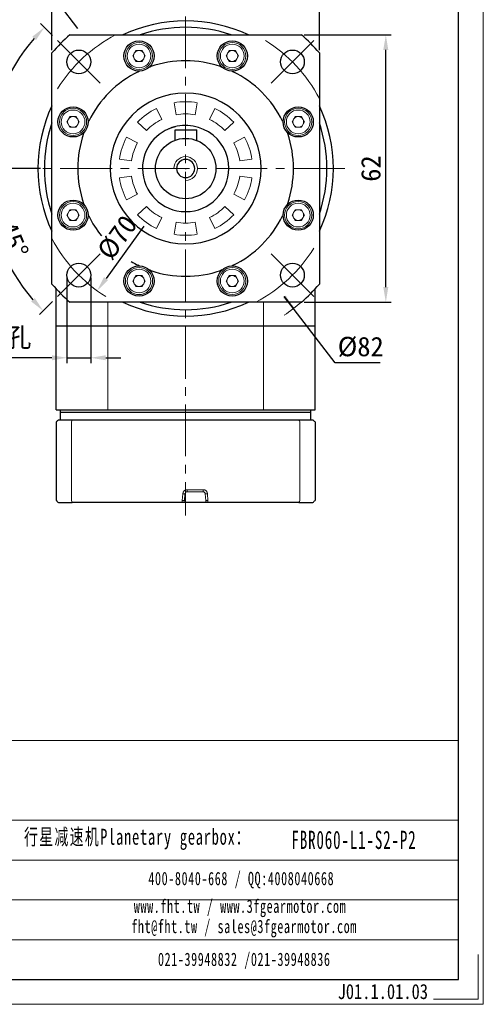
# Model space of a CAD drawing. Header units: millimetres. Extents: x 827 to 1312, y 1024 to 1367.
# Tile 7 of 8: x 1204 to 1312, y 1024 to 1252. Entities that reach past the tile are written whole.
import ezdxf

# ---------------------------------------------------------------- set-up
doc = ezdxf.new("R2010")
doc.units = ezdxf.units.MM
doc.header["$PDSIZE"] = -5
doc.linetypes.add('ACAD_ISO10W100', pattern=[18, 12, -3, 0, -3])
doc.linetypes.add('点画线', pattern=[18, 12, -2, 2, -2])
doc.layers.get('0').update_dxf_attribs({"lineweight": 18})
doc.layers.get('Defpoints').update_dxf_attribs({"lineweight": 18})
doc.layers.add('6文字层', color=3, linetype='Continuous')
for name, color, linetype, lineweight in [('7中心线层', 7, '点画线', 18), ('SLD-0', 7, 'Continuous', 18), ('中心线层', 7, 'ACAD_ISO10W100', 20), ('图框_外框线', 7, 'Continuous', 18), ('尺寸线', 7, 'Continuous', 18), ('尺寸线层', 3, 'Continuous', 18), ('标注线', 7, 'Continuous', 20), ('粗实线', 7, 'Continuous', 50)]:
    doc.layers.add(name, color=color, linetype=linetype, lineweight=lineweight)
doc.styles.add('工程字', font='txt')
doc.styles.add('标准', font='txt', dxfattribs={"width": 0.667})
doc.styles.add('样式 1', font='txt', dxfattribs={"width": 0.8})
doc.dimstyles.new('DIMSTYLE_17', dxfattribs={"dimtxt": 8, "dimasz": 12, "dimexe": 0.18, "dimexo": 0.0625, "dimgap": 0.09, "dimtad": 1, "dimtih": 1, "dimtoh": 1, "dimdec": 3, "dimdsep": 46, "dimtxsty": 'Standard', "dimblk": '_CAXARROW', "dimcen": 0.09, "dimdle": 24, "dimadec": 0, "dimazin": 0, "dimtfac": 0.7, "dimtdec": 3, "dimtofl": 0, "dimtmove": 0, "dimatfit": 3, "dimfxl": 1, "dimtolj": 1, "dimarcsym": 0})
doc.dimstyles.new('ISO-25', dxfattribs={"dimtxt": 4.5, "dimasz": 1, "dimexe": 1.25, "dimexo": 0.625, "dimtad": 1, "dimtxsty": '工程字', "dimcen": 2.5, "dimdle": 2, "dimadec": 0, "dimazin": 0, "dimtfac": 1, "dimtmove": 0, "dimatfit": 3, "dimfxl": 1, "dimarcsym": 0})

# ---------------------------------------------------------------- blocks, each defined once
blk = doc.blocks.new('*X21')
at = {"layer": 'Defpoints', "color": 0}
for p in [(1269.72, 1248.83), (1289.29, 1248.83), (1269.72, 1186.83)]:
    blk.add_point(p, dxfattribs=at)
at = {"layer": '尺寸线层', "color": 0, "linetype": 'ByBlock', "lineweight": -2}
for p, q in [((1270.34, 1248.83), (1290.54, 1248.83)), ((1289.29, 1190.33), (1289.29, 1245.33)), ((1270.34, 1186.83), (1290.54, 1186.83))]:
    blk.add_line(p, q, dxfattribs=at)
at = {"layer": '尺寸线层', "color": 0}
for points in [[(1289.87, 1245.33), (1288.7, 1245.33), (1289.29, 1248.83)], [(1288.7, 1190.33), (1289.87, 1190.33), (1289.29, 1186.83)]]:
    blk.add_solid(points, dxfattribs=at)
at = {"layer": '尺寸线层', "color": 0, "insert": (1285.84, 1217.83), "char_height": 4.5, "attachment_point": 5, "rotation": 90, "style": '工程字'}
blk.add_mtext('\\A1;62', dxfattribs=at)
blk = doc.blocks.new('*X22')
at = {"layer": 'Defpoints', "color": 0}
for p in [(1211.88, 1255.47), (1211.88, 1244.67), (1273.88, 1244.67)]:
    blk.add_point(p, dxfattribs=at)
at = {"layer": '尺寸线层', "color": 0, "linetype": 'ByBlock', "lineweight": -2}
for p, q in [((1211.88, 1245.29), (1211.88, 1256.72)), ((1273.88, 1245.29), (1273.88, 1256.72)), ((1270.38, 1255.47), (1215.38, 1255.47))]:
    blk.add_line(p, q, dxfattribs=at)
at = {"layer": '尺寸线层', "color": 0}
for points in [[(1215.38, 1256.05), (1215.38, 1254.88), (1211.88, 1255.47)], [(1270.38, 1254.88), (1270.38, 1256.05), (1273.88, 1255.47)]]:
    blk.add_solid(points, dxfattribs=at)
at = {"layer": '尺寸线层', "color": 0, "insert": (1242.88, 1258.92), "char_height": 4.5, "attachment_point": 5, "style": '工程字'}
blk.add_mtext('\\A1;62', dxfattribs=at)
blk = doc.blocks.new('*X23')
at = {"layer": 'Defpoints', "color": 0}
for p in [(1263.39, 1246.2), (1222.38, 1189.47)]:
    blk.add_point(p, dxfattribs=at)
at = {"layer": '尺寸线层', "color": 0, "linetype": 'ByBlock', "lineweight": -2}
blk.add_line((1233.23, 1204.48), (1224.43, 1192.3), dxfattribs=at)
at = {"layer": '尺寸线层', "color": 0}
blk.add_solid([(1223.96, 1192.65), (1224.9, 1191.96), (1222.38, 1189.47)], dxfattribs=at)
at = {"layer": '尺寸线层', "color": 0, "insert": (1227.06, 1201.83), "char_height": 4.5, "attachment_point": 5, "rotation": 54.14, "style": '工程字'}
blk.add_mtext('\\A1;%%C70', dxfattribs=at)
blk = doc.blocks.new('*X24')
at = {"layer": 'Defpoints', "color": 0}
for p in [(1209.88, 1217.83), (1275.88, 1217.83), (1199.75, 1199.97), (1223.79, 1198.74), (1212.48, 1187.43)]:
    blk.add_point(p, dxfattribs=at)
at = {"layer": '尺寸线层', "color": 0, "linetype": 'ByBlock', "lineweight": -2}
for p, q in [((1209.26, 1217.83), (1194.95, 1217.83)), ((1212.04, 1186.99), (1208.99, 1183.94))]:
    blk.add_line(p, q, dxfattribs=at)
blk.add_arc((1242.88, 1217.83), 46.68, 184.2966, 220.7034, dxfattribs=at)
at = {"layer": '尺寸线层', "color": 0}
for points in [[(1196.91, 1214.36), (1195.75, 1214.31), (1196.2, 1217.83)], [(1207.07, 1186.99), (1207.92, 1187.79), (1209.87, 1184.82)]]:
    blk.add_solid(points, dxfattribs=at)
at = {"layer": '尺寸线层', "color": 0, "insert": (1202.94, 1201.29), "char_height": 4.5, "attachment_point": 5, "rotation": 292.5, "style": '工程字'}
blk.add_mtext('\\A1;45%%d', dxfattribs=at)
blk = doc.blocks.new('*X25')
at = {"layer": 'Defpoints', "color": 0}
for p in [(1212.48, 1248.24), (1223.79, 1236.93), (1200.1, 1235.55), (1209.88, 1217.83), (1275.88, 1217.83)]:
    blk.add_point(p, dxfattribs=at)
at = {"layer": '尺寸线层', "color": 0, "linetype": 'ByBlock', "lineweight": -2}
for p, q in [((1212.04, 1248.68), (1209.26, 1251.46)), ((1209.26, 1217.83), (1195.33, 1217.83))]:
    blk.add_line(p, q, dxfattribs=at)
blk.add_arc((1242.88, 1217.83), 46.31, 139.3317, 175.6683, dxfattribs=at)
at = {"layer": '尺寸线层', "color": 0}
for points in [[(1208.19, 1247.61), (1207.33, 1248.41), (1210.14, 1250.58)], [(1196.13, 1221.35), (1197.29, 1221.31), (1196.58, 1217.83)]]:
    blk.add_solid(points, dxfattribs=at)
at = {"layer": '尺寸线层', "color": 0, "insert": (1196.91, 1236.87), "char_height": 4.5, "attachment_point": 5, "rotation": 67.5, "style": '工程字'}
blk.add_mtext('\\A1;45%%d', dxfattribs=at)
blk = doc.blocks.new('_CAXARROW')
blk.add_hatch(color=0).paths.add_polyline_path([(0, 0), (-1, 0.125), (-1, -0.125)], flags=0)
blk = doc.blocks.new('*X26')
at = {"layer": 'Defpoints', "color": 0}
for p in [(1217.88, 1250.33), (1267.89, 1185.34)]:
    blk.add_point(p, dxfattribs=at)
at = {"layer": '尺寸线层', "color": 0, "linetype": 'ByBlock', "lineweight": -2}
for p, q in [((1217.88, 1250.33), (1213.61, 1255.88)), ((1242.79, 1217.83), (1242.97, 1217.83)), ((1242.88, 1217.74), (1242.88, 1217.92)), ((1277.54, 1172.79), (1265.75, 1188.11)), ((1265.75, 1188.11), (1267.89, 1185.34)), ((1287.99, 1172.79), (1277.54, 1172.79))]:
    blk.add_line(p, q, dxfattribs=at)
at = {"layer": '尺寸线层', "color": 0, "lineweight": -2, "xscale": 3.5, "yscale": 3.5, "zscale": 3.5, "rotation": 307.5780495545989}
blk.add_blockref('_CAXARROW', (1267.89, 1185.34), dxfattribs=at)
at = {"layer": '尺寸线层', "color": 0, "insert": (1283.47, 1176.44), "char_height": 4.5, "attachment_point": 5, "style": '工程字'}
blk.add_mtext('\\A1;%%C82', dxfattribs=at)
blk = doc.blocks.new('*X28')
at = {"layer": 'Defpoints', "color": 0}
for p in [(1215.37, 1193.07), (1220.87, 1193.07), (1220.87, 1173.93)]:
    blk.add_point(p, dxfattribs=at)
at = {"layer": '尺寸线层', "color": 0, "linetype": 'ByBlock', "lineweight": -2}
for p, q in [((1215.37, 1192.44), (1215.37, 1172.68)), ((1220.87, 1192.44), (1220.87, 1172.68)), ((1211.87, 1173.93), (1174.3, 1173.93)), ((1215.37, 1173.93), (1220.87, 1173.93)), ((1224.37, 1173.93), (1227.87, 1173.93))]:
    blk.add_line(p, q, dxfattribs=at)
at = {"layer": '尺寸线层', "color": 0}
for points in [[(1211.87, 1173.34), (1211.87, 1174.51), (1215.37, 1173.93)], [(1224.37, 1174.51), (1224.37, 1173.34), (1220.87, 1173.93)]]:
    blk.add_solid(points, dxfattribs=at)
at = {"layer": '尺寸线层', "color": 0, "insert": (1191.34, 1178.09), "char_height": 4.5, "attachment_point": 5, "style": '工程字'}
blk.add_mtext('\\A1;4-%%C5,5通孔', dxfattribs=at)

msp = doc.modelspace()

# ---------------------------------------------------------------- linework, layer by layer
msp.add_line((1211.8836, 1217.8341), (1210.1336, 1217.8341))
for start, end in [(0, 180), (270, 360)]:
    msp.add_arc((1242.8836, 1217.8341), 2.75, start, end)
at = {"layer": '7中心线层'}
for p, q in [((1242.8836, 1253.0841), (1242.8836, 1137.3341)), ((1279.813, 1217.8341), (1206.3534, 1217.8341))]:
    msp.add_line(p, q, dxfattribs=at)
at = {"layer": '中心线层', "color": 0, "linetype": 'ByBlock'}
for p, q in [((1213.1978, 1247.5452), (1223.0931, 1237.6415)), ((1272.5947, 1247.52), (1262.691, 1237.6247)), ((1213.1725, 1188.1482), (1223.0762, 1198.0435)), ((1272.5695, 1188.123), (1262.6742, 1198.0267))]:
    msp.add_line(p, q, dxfattribs=at)
for start, end in [(117.66045, 148.100522), (27.66045, 58.100522), (207.66045, 238.100522), (297.66045, 328.100522)]:
    msp.add_arc((1242.8836, 1217.8341), 35, start, end, dxfattribs=at)
at = {"layer": '图框_外框线'}
for p, q in [((869.665, 1085.1653), (1306.1062, 1085.1653)), ((869.665, 1066.6662), (1306.1062, 1066.6662)), ((911.49, 1057.4167), (1306.1062, 1057.4167)), ((911.49, 1048.1672), (1306.1062, 1048.1672)), ((911.49, 1038.9176), (1306.1062, 1038.9176))]:
    msp.add_line(p, q, dxfattribs=at)
at = {"layer": '图框_外框线', "color": 3}
msp.add_lwpolyline([(826.8169, 1023.9546), (1311.8807, 1023.9546), (1311.8807, 1366.964), (826.8169, 1366.964)], close=True, dxfattribs=at)
at = {"layer": '图框_外框线', "color": 3, "lineweight": 25}
msp.add_lwpolyline([(855.6898, 1029.7292), (1306.1062, 1029.7292), (1306.1062, 1361.1895), (855.6898, 1361.1895)], close=True, dxfattribs=at)
at = {"layer": '图框_外框线', "color": 3}
msp.add_lwpolyline([(1310.7258, 1035.5038), (1310.7258, 1025.1095), (1300.3316, 1025.1095)], dxfattribs=at)
at = {"layer": '尺寸线', "color": 7}
for p, q in [((1230.6295, 1243.9337), (1231.3511, 1245.1837)), ((1231.3511, 1245.1837), (1232.7945, 1245.1837)), ((1232.7945, 1245.1837), (1233.5162, 1243.9337)), ((1252.2511, 1243.9337), (1252.9728, 1245.1837)), ((1252.9728, 1245.1837), (1254.4161, 1245.1837)), ((1254.4161, 1245.1837), (1255.1378, 1243.9337)), ((1231.3511, 1242.6837), (1230.6295, 1243.9337)), ((1232.7945, 1242.6837), (1231.3511, 1242.6837)), ((1233.5162, 1243.9337), (1232.7945, 1242.6837)), ((1252.9728, 1242.6837), (1252.2511, 1243.9337)), ((1254.4161, 1242.6837), (1252.9728, 1242.6837)), ((1255.1378, 1243.9337), (1254.4161, 1242.6837)), ((1237.3318, 1229.217), (1236.0909, 1231.7614)), ((1240.1929, 1233.0942), (1240.6845, 1230.3063)), ((1245.0828, 1230.3063), (1245.5744, 1233.0942)), ((1249.6764, 1231.7614), (1248.4354, 1229.217)), ((1215.3407, 1228.6449), (1216.0624, 1229.8949)), ((1216.0624, 1229.8949), (1217.5057, 1229.8949)), ((1217.5057, 1229.8949), (1218.2274, 1228.6449)), ((1267.5399, 1228.6449), (1268.2615, 1229.8949)), ((1268.2615, 1229.8949), (1269.7049, 1229.8949)), ((1269.7049, 1229.8949), (1270.4266, 1228.6449)), ((1216.0624, 1227.3949), (1215.3407, 1228.6449)), ((1217.5057, 1227.3949), (1216.0624, 1227.3949)), ((1218.2274, 1228.6449), (1217.5057, 1227.3949)), ((1231.7371, 1228.5982), (1233.7735, 1226.6317)), ((1251.9938, 1226.6317), (1254.0302, 1228.5982)), ((1268.2615, 1227.3949), (1267.5399, 1228.6449)), ((1269.7049, 1227.3949), (1268.2615, 1227.3949)), ((1270.4266, 1228.6449), (1269.7049, 1227.3949)), ((1231.7015, 1223.7798), (1229.2019, 1225.1088)), ((1256.5653, 1225.1088), (1254.0658, 1223.7798)), ((1227.5389, 1219.9907), (1230.3423, 1219.5967)), ((1255.425, 1219.5967), (1258.2283, 1219.9907)), ((1225.3836, 1217.8341), (1224.8836, 1217.8341)), ((1225.3836, 1217.8341), (1225.8881, 1217.8341)), ((1260.3836, 1217.8341), (1259.8791, 1217.8341)), ((1260.3836, 1217.8341), (1260.8836, 1217.8341)), ((1230.3423, 1216.0715), (1227.5389, 1215.6776)), ((1258.2283, 1215.6776), (1255.425, 1216.0715)), ((1229.2019, 1210.5594), (1231.7015, 1211.8884)), ((1254.0658, 1211.8884), (1256.5653, 1210.5594)), ((1215.3407, 1207.0233), (1216.0624, 1208.2733)), ((1216.0624, 1208.2733), (1217.5057, 1208.2733)), ((1217.5057, 1208.2733), (1218.2274, 1207.0233)), ((1233.7735, 1209.0365), (1231.7371, 1207.07)), ((1254.0302, 1207.07), (1251.9938, 1209.0365)), ((1267.5399, 1207.0233), (1268.2615, 1208.2733)), ((1268.2615, 1208.2733), (1269.7049, 1208.2733)), ((1269.7049, 1208.2733), (1270.4266, 1207.0233)), ((1216.0624, 1205.7733), (1215.3407, 1207.0233)), ((1218.2274, 1207.0233), (1217.5057, 1205.7733)), ((1236.0909, 1203.9069), (1237.3318, 1206.4512)), ((1248.4354, 1206.4512), (1249.6764, 1203.9069)), ((1268.2615, 1205.7733), (1267.5399, 1207.0233)), ((1270.4266, 1207.0233), (1269.7049, 1205.7733)), ((1217.5057, 1205.7733), (1216.0624, 1205.7733)), ((1240.6845, 1205.3619), (1240.1929, 1202.574)), ((1245.5744, 1202.574), (1245.0828, 1205.3619)), ((1269.7049, 1205.7733), (1268.2615, 1205.7733)), ((1230.6295, 1191.7345), (1231.3511, 1192.9845)), ((1231.3511, 1192.9845), (1232.7945, 1192.9845)), ((1232.7945, 1192.9845), (1233.5162, 1191.7345)), ((1252.2511, 1191.7345), (1252.9728, 1192.9845)), ((1252.9728, 1192.9845), (1254.4161, 1192.9845)), ((1254.4161, 1192.9845), (1255.1378, 1191.7345)), ((1231.3511, 1190.4845), (1230.6295, 1191.7345)), ((1232.7945, 1190.4845), (1231.3511, 1190.4845)), ((1233.5162, 1191.7345), (1232.7945, 1190.4845)), ((1252.9728, 1190.4845), (1252.2511, 1191.7345)), ((1254.4161, 1190.4845), (1252.9728, 1190.4845)), ((1255.1378, 1191.7345), (1254.4161, 1190.4845))]:
    msp.add_line(p, q, dxfattribs=at)
for centre, radius, start, end in [((1232.0728, 1243.9337), 3.15, 0, 180), ((1253.6944, 1243.9337), 3.15, 315, 135), ((1232.0728, 1243.9337), 2.75, 0, 180), ((1232.0728, 1243.9337), 1.25, 90, 150), ((1232.0728, 1243.9337), 1.25, 30, 90), ((1253.6944, 1243.9337), 3.15, 135, 315), ((1253.6944, 1243.9337), 2.75, 0, 180), ((1253.6944, 1243.9337), 1.25, 90, 150), ((1253.6944, 1243.9337), 1.25, 30, 90), ((1232.0728, 1243.9337), 3.15, 180, 0), ((1232.0728, 1243.9337), 2.75, 180, 0), ((1232.0728, 1243.9337), 1.25, 150, 180), ((1232.0728, 1243.9337), 1.25, 180, 210), ((1232.0728, 1243.9337), 1.25, 210, 270), ((1232.0728, 1243.9337), 1.25, 270, 330), ((1232.0728, 1243.9337), 1.25, 0, 30), ((1232.0728, 1243.9337), 1.25, 330, 360), ((1253.6944, 1243.9337), 2.75, 180, 0), ((1253.6944, 1243.9337), 1.25, 150, 180), ((1253.6944, 1243.9337), 1.25, 180, 210), ((1253.6944, 1243.9337), 1.25, 210, 270), ((1253.6944, 1243.9337), 1.25, 270, 330), ((1253.6944, 1243.9337), 1.25, 0, 30), ((1253.6944, 1243.9337), 1.25, 330, 360), ((1216.784, 1228.6449), 3.15, 45, 225), ((1216.784, 1228.6449), 2.75, 0, 180), ((1242.8836, 1217.8341), 15.4955, 116, 136), ((1242.8836, 1217.8341), 15.4955, 80, 100), ((1242.8836, 1217.8341), 15.4955, 44, 64), ((1268.9832, 1228.6449), 3.15, 90, 270), ((1268.9832, 1228.6449), 2.75, 0, 180), ((1268.9832, 1228.6449), 3.15, 270, 90), ((1216.784, 1228.6449), 3.15, 225, 45), ((1216.784, 1228.6449), 1.25, 150, 180), ((1216.784, 1228.6449), 1.25, 90, 150), ((1216.784, 1228.6449), 1.25, 30, 90), ((1216.784, 1228.6449), 1.25, 0, 30), ((1242.8836, 1217.8341), 12.6646, 116, 136), ((1242.8836, 1217.8341), 12.6646, 80, 100), ((1242.8836, 1217.8341), 12.6646, 44, 64), ((1268.9832, 1228.6449), 1.25, 150, 180), ((1268.9832, 1228.6449), 1.25, 90, 150), ((1268.9832, 1228.6449), 1.25, 30, 90), ((1268.9832, 1228.6449), 1.25, 0, 30), ((1216.784, 1228.6449), 2.75, 180, 0), ((1216.784, 1228.6449), 1.25, 180, 210), ((1216.784, 1228.6449), 1.25, 210, 270), ((1216.784, 1228.6449), 1.25, 270, 330), ((1216.784, 1228.6449), 1.25, 330, 0), ((1268.9832, 1228.6449), 2.75, 180, 0), ((1268.9832, 1228.6449), 1.25, 180, 210), ((1268.9832, 1228.6449), 1.25, 210, 270), ((1268.9832, 1228.6449), 1.25, 270, 330), ((1268.9832, 1228.6449), 1.25, 330, 0), ((1242.8836, 1217.8341), 15.4955, 152, 172), ((1242.8836, 1217.8341), 15.4955, 8, 28), ((1242.8836, 1217.8341), 12.6646, 152, 172), ((1242.8836, 1217.8341), 12.6646, 8, 28), ((1242.8836, 1217.8341), 15.4955, 188, 208), ((1242.8836, 1217.8341), 12.6646, 188, 208), ((1242.8836, 1217.8341), 12.6646, 332, 352), ((1242.8836, 1217.8341), 15.4955, 332, 352), ((1216.784, 1207.0233), 3.15, 90, 270), ((1216.784, 1207.0233), 2.75, 0, 180), ((1216.784, 1207.0233), 1.25, 90, 150), ((1216.784, 1207.0233), 3.15, 270, 90), ((1216.784, 1207.0233), 1.25, 30, 90), ((1242.8836, 1217.8341), 12.6646, 224, 244), ((1242.8836, 1217.8341), 12.6646, 296, 316), ((1268.9832, 1207.0233), 3.15, 45, 225), ((1268.9832, 1207.0233), 2.75, 0, 180), ((1268.9832, 1207.0233), 3.15, 225, 45), ((1268.9832, 1207.0233), 1.25, 90, 150), ((1268.9832, 1207.0233), 1.25, 30, 90), ((1216.784, 1207.0233), 2.75, 180, 0), ((1216.784, 1207.0233), 1.25, 150, 180), ((1216.784, 1207.0233), 1.25, 180, 210), ((1216.784, 1207.0233), 1.25, 210, 270), ((1216.784, 1207.0233), 1.25, 270, 330), ((1216.784, 1207.0233), 1.25, 0, 30), ((1216.784, 1207.0233), 1.25, 330, 360), ((1242.8836, 1217.8341), 15.4955, 224, 244), ((1242.8836, 1217.8341), 15.4955, 296, 316), ((1268.9832, 1207.0233), 2.75, 180, 360), ((1268.9832, 1207.0233), 1.25, 150, 180), ((1268.9832, 1207.0233), 1.25, 180, 210), ((1268.9832, 1207.0233), 1.25, 210, 270), ((1268.9832, 1207.0233), 1.25, 270, 330), ((1268.9832, 1207.0233), 1.25, 0, 30), ((1268.9832, 1207.0233), 1.25, 330, 360), ((1242.8836, 1217.8341), 12.6646, 260, 280), ((1242.8836, 1217.8341), 15.4955, 260, 280), ((1232.0728, 1191.7345), 3.15, 315, 135), ((1253.6944, 1191.7345), 3.15, 0, 180), ((1232.0728, 1191.7345), 3.15, 135, 315), ((1232.0728, 1191.7345), 2.75, 0, 180), ((1232.0728, 1191.7345), 1.25, 150, 180), ((1232.0728, 1191.7345), 1.25, 90, 150), ((1232.0728, 1191.7345), 1.25, 30, 90), ((1232.0728, 1191.7345), 1.25, 0, 30), ((1253.6944, 1191.7345), 2.75, 0, 180), ((1253.6944, 1191.7345), 1.25, 150, 180), ((1253.6944, 1191.7345), 1.25, 90, 150), ((1253.6944, 1191.7345), 1.25, 30, 90), ((1253.6944, 1191.7345), 1.25, 0, 30), ((1232.0728, 1191.7345), 2.75, 180, 0), ((1232.0728, 1191.7345), 1.25, 180, 210), ((1232.0728, 1191.7345), 1.25, 210, 270), ((1232.0728, 1191.7345), 1.25, 270, 330), ((1232.0728, 1191.7345), 1.25, 330, 0), ((1253.6944, 1191.7345), 3.15, 180, 360), ((1253.6944, 1191.7345), 2.75, 180, 360), ((1253.6944, 1191.7345), 1.25, 180, 210), ((1253.6944, 1191.7345), 1.25, 210, 270), ((1253.6944, 1191.7345), 1.25, 270, 330), ((1253.6944, 1191.7345), 1.25, 330, 360)]:
    msp.add_arc(centre, radius, start, end, dxfattribs=at)
at = {"layer": '尺寸线', "color": 0, "linetype": 'ByBlock'}
msp.add_arc((1242.8836, 1217.8341), 41, 303.844321, 310.878635, dxfattribs=at)
at = {"layer": '标注线', "color": 0, "lineweight": 0}
for p, q in [((1224.8559, 1186.8341), (1224.8559, 1161.8341)), ((1260.9114, 1186.8341), (1260.9114, 1161.8341)), ((1216.4261, 1159.0341), (1216.4261, 1140.8341)), ((1269.3411, 1159.0341), (1269.3411, 1140.8341)), ((1242.1166, 1140.8341), (1242.2264, 1142.4039)), ((1242.2264, 1142.4039), (1242.7251, 1142.369)), ((1242.7251, 1142.369), (1242.6154, 1140.7992)), ((1243.2239, 1143.3341), (1243.2239, 1142.8341)), ((1243.2239, 1143.3341), (1246.9418, 1143.3341)), ((1246.9418, 1142.8341), (1243.2239, 1142.8341)), ((1246.9418, 1143.3341), (1246.9418, 1142.8341)), ((1247.9393, 1142.4039), (1247.4406, 1142.369)), ((1247.5503, 1140.7992), (1247.4406, 1142.369)), ((1247.9393, 1142.4039), (1248.0491, 1140.8341)), ((1242.1166, 1140.8341), (1242.6154, 1140.7992)), ((1242.1166, 1140.8341), (1242.1166, 1140.3341)), ((1248.0491, 1140.8341), (1247.5503, 1140.7992)), ((1248.0491, 1140.8341), (1248.0491, 1140.3341))]:
    msp.add_line(p, q, dxfattribs=at)
for centre, radius, start, end in [((1243.2239, 1142.3341), 1, 90, 176), ((1243.2239, 1142.3341), 0.5, 90, 176), ((1246.9418, 1142.3341), 1, 4, 90), ((1246.9418, 1142.3341), 0.5, 4, 90), ((1242.1166, 1140.8341), 0.5, 270, 356), ((1248.0491, 1140.8341), 0.5, 184, 270)]:
    msp.add_arc(centre, radius, start, end, dxfattribs=at)
for points in [[(1216.4261, 1159.0341), (1216.4891, 1159.2008), (1216.5524, 1159.3675), (1216.6158, 1159.5341)], [(1269.1515, 1159.5341), (1269.2149, 1159.3675), (1269.2781, 1159.2008), (1269.3411, 1159.0341)], [(1216.6158, 1140.3341), (1216.5524, 1140.5007), (1216.4891, 1140.6674), (1216.4261, 1140.8341)], [(1269.3411, 1140.8341), (1269.2781, 1140.6674), (1269.2149, 1140.5007), (1269.1515, 1140.3341)]]:
    msp.add_open_spline(points, degree=3, dxfattribs=at)
at = {"layer": '粗实线', "color": 0, "lineweight": 30}
for p, q in [((1216.0508, 1248.8341), (1269.7165, 1248.8341)), ((1211.8836, 1191.0013), (1211.8836, 1244.6669)), ((1273.8836, 1244.6669), (1273.8836, 1191.0013)), ((1240.4736, 1224.4062), (1240.4736, 1226.8341)), ((1240.4736, 1226.8341), (1245.4736, 1226.8341)), ((1245.4736, 1224.3373), (1245.4736, 1226.8341)), ((1212.8836, 1161.8341), (1212.8836, 1189.8877)), ((1272.8836, 1161.8341), (1272.8836, 1189.8877)), ((1269.7165, 1186.8341), (1216.0508, 1186.8341)), ((1212.8836, 1181.3341), (1242.8836, 1181.3341)), ((1212.8836, 1181.3341), (1242.8836, 1181.3341)), ((1212.8836, 1181.3341), (1242.8836, 1181.3341)), ((1242.8836, 1181.3341), (1272.8836, 1181.3341)), ((1242.8836, 1181.3341), (1272.8836, 1181.3341)), ((1242.8836, 1181.3341), (1272.8836, 1181.3341)), ((1212.8836, 1161.8341), (1272.8836, 1161.8341)), ((1213.8836, 1161.3341), (1271.8836, 1161.3341)), ((1212.8836, 1159.0341), (1212.8836, 1140.8341)), ((1213.3836, 1159.5341), (1216.6158, 1159.5341)), ((1216.6158, 1159.5341), (1269.1515, 1159.5341)), ((1269.1515, 1159.5341), (1272.3836, 1159.5341)), ((1272.8836, 1159.0341), (1272.8836, 1140.8341)), ((1213.3836, 1140.3341), (1216.6158, 1140.3341)), ((1242.1166, 1140.3341), (1216.6158, 1140.3341)), ((1243.5829, 1140.3341), (1242.1166, 1140.3341)), ((1246.5829, 1140.3341), (1243.5829, 1140.3341)), ((1248.0491, 1140.3341), (1246.5829, 1140.3341)), ((1269.1515, 1140.3341), (1248.0491, 1140.3341)), ((1269.1515, 1140.3341), (1272.3836, 1140.3341))]:
    msp.add_line(p, q, dxfattribs=at)
at = {"layer": '粗实线', "linetype": 'Continuous', "lineweight": 30}
for p, q in [((1213.8836, 1159.5341), (1213.8836, 1161.8341)), ((1271.8836, 1159.5341), (1271.8836, 1161.8341))]:
    msp.add_line(p, q, dxfattribs=at)
at = {"layer": '粗实线', "color": 0, "lineweight": 30}
for centre, radius in [((1232.0728, 1243.9337), 3.5), ((1253.6944, 1243.9337), 3.5), ((1216.784, 1228.6449), 3.5), ((1268.9832, 1228.6449), 3.5), ((1242.8836, 1217.8341), 7), ((1216.784, 1207.0233), 3.5), ((1268.9832, 1207.0233), 3.5), ((1232.0728, 1191.7345), 3.5), ((1253.6944, 1191.7345), 3.5)]:
    msp.add_circle(centre, radius, dxfattribs=at)
at = {"layer": '粗实线', "color": 0, "linetype": 'ByBlock', "lineweight": 30}
for centre in [(1218.1244, 1242.5723), (1267.6429, 1242.5723), (1218.1244, 1193.0959), (1267.6429, 1193.0959)]:
    msp.add_circle(centre, 2.75, dxfattribs=at)
at = {"layer": '粗实线', "color": 0, "lineweight": 30}
for radius, start, end in [(34.25, 64.838033, 115.161967), (32.75, 71.187188, 108.812814), (41, 130.878635, 139.121365), (41, 40.878635, 49.121365), (25, 71.094486, 108.905514), (25, 116.094486, 153.905514), (25, 26.094486, 63.905514), (17.5, 0, 180), (34.25, 154.838033, 205.161967), (34.25, 334.838033, 25.161967), (32.75, 161.184376, 180), (10, 103.945569, 180), (10, 0, 115.941526), (32.75, 0, 18.815624), (25, 161.094486, 180), (25, 0, 18.905514), (2.1, 0, 180), (32.75, 180, 198.815624), (25, 180, 198.905514), (17.5, 180, 0), (10, 180, 0), (2.1, 180, 0), (25, 341.094486, 360), (32.75, 341.184376, 360), (25, 206.094486, 218.618554), (25, 296.094486, 333.905514), (25, 239.727753, 243.905514), (25, 251.094486, 288.905514), (41, 220.878635, 229.121365), (41, 310.878635, 319.121365), (34.25, 244.838033, 295.161967), (32.75, 251.187188, 288.812814)]:
    msp.add_arc((1242.8836, 1217.8341), radius, start, end, dxfattribs=at)
for points in [[(1231.8873, 1240.2859), (1231.9817, 1240.3321), (1232.0832, 1240.3811), (1232.1996, 1240.4361)], [(1234.4564, 1241.3709), (1234.5776, 1241.4143), (1234.684, 1241.4514), (1234.7834, 1241.4855)], [(1250.9838, 1241.4855), (1251.0833, 1241.4514), (1251.1897, 1241.4143), (1251.3109, 1241.3709)], [(1253.5677, 1240.4361), (1253.6841, 1240.3811), (1253.7855, 1240.3321), (1253.88, 1240.2859)], [(1220.2816, 1228.5182), (1220.3366, 1228.6346), (1220.3856, 1228.736), (1220.4319, 1228.8304)], [(1265.3354, 1228.8304), (1265.3816, 1228.736), (1265.4306, 1228.6346), (1265.4856, 1228.5182)], [(1219.2323, 1225.9343), (1219.2663, 1226.0338), (1219.3034, 1226.1402), (1219.3468, 1226.2614)], [(1266.4204, 1226.2614), (1266.4638, 1226.1402), (1266.5009, 1226.0338), (1266.535, 1225.9343)], [(1219.3468, 1209.4069), (1219.3034, 1209.5281), (1219.2663, 1209.6344), (1219.2323, 1209.7339)], [(1266.535, 1209.7339), (1266.5009, 1209.6344), (1266.4638, 1209.5281), (1266.4204, 1209.4069)], [(1220.4319, 1206.8378), (1220.3856, 1206.9322), (1220.3366, 1207.0337), (1220.2816, 1207.15)], [(1265.4856, 1207.15), (1265.4306, 1207.0337), (1265.3816, 1206.9322), (1265.3354, 1206.8378)], [(1232.1996, 1195.2321), (1232.0832, 1195.2871), (1231.9817, 1195.3361), (1231.8873, 1195.3824)], [(1253.88, 1195.3824), (1253.7855, 1195.3361), (1253.6841, 1195.2871), (1253.5677, 1195.2321)], [(1234.7834, 1194.1828), (1234.684, 1194.2168), (1234.5776, 1194.2539), (1234.4564, 1194.2973)], [(1251.3109, 1194.2973), (1251.1897, 1194.2539), (1251.0833, 1194.2168), (1250.9838, 1194.1828)], [(1213.3836, 1159.5341), (1213.217, 1159.3675), (1213.0503, 1159.2008), (1212.8836, 1159.0341)], [(1272.8836, 1159.0341), (1272.7169, 1159.2008), (1272.5503, 1159.3675), (1272.3836, 1159.5341)], [(1212.8836, 1140.8341), (1213.0503, 1140.6674), (1213.217, 1140.5007), (1213.3836, 1140.3341)], [(1272.3836, 1140.3341), (1272.5503, 1140.5007), (1272.7169, 1140.6674), (1272.8836, 1140.8341)]]:
    msp.add_open_spline(points, degree=3, dxfattribs=at)

# ---------------------------------------------------------------- texts
at = {"layer": '6文字层', "insert": (1278.1103, 1028.6761), "char_height": 3.5, "width": 43.304423, "attachment_point": 1, "style": '样式 1'}
msp.add_mtext('J01.1.01.03', dxfattribs=at)
at = {"layer": 'SLD-0', "color": 1, "attachment_point": 2, "line_spacing_factor": 1.15057, "style": '标准'}
for s, insert, char_height, width in [('\\T1.1;  行星减速机Planetary gearbox：', (1229.8575, 1064.6718), 3.699812, 58.189307), ('\\T1.1;\\pxt5;{\\fSimSun|b1|i0|c134|p2;\\W0.61111;FBR060-L1-S2-P2}', (1281.8935, 1064.2167), 4.228028, 44.973902), ('\\T1.1;400-8040-668 / QQ:4008040668', (1255.7823, 1054.6771), 3.083176, 89.767943), ('\\T1.1;www.fht.tw / www.3fgearmotor.com ', (1255.498, 1048.2552), 3.083176, 89.868997), ('\\T1.1;\\pxt12;fht@fht.tw / sales@3fgearmotor.com ', (1256.4376, 1043.5604), 3.083176, 89.868997), ('\\T1.1;021-39948832 /021-39948836 ', (1256.4699, 1035.9414), 3.083176, 68.621777)]:
    msp.add_mtext(s, dxfattribs=dict(at, insert=insert, char_height=char_height, width=width))

# ---------------------------------------------------------------- dimensions: what is measured, and where the dimension line sits
at = {"layer": '尺寸线层', "linetype": 'ByBlock'}
dim = msp.add_linear_dim(base=(1211.8836, 1255.4678), p1=(1273.8836, 1244.6669), p2=(1211.8836, 1244.6669), dimstyle='ISO-25', override={"dimasz": 3.5, "dimgap": 1.2, "dimsah": 1, "dimdle": 7, "dimtolj": 1, "dimtzin": 8}, dxfattribs=at)
dim.commit()
dim.dimension.update_dxf_attribs({"geometry": '*X22', "text_midpoint": (1242.8836, 1255.4678), "dimtype": 160})
for p1, p2, dimstyle, override, picture, middle in [((1217.8801, 1250.3276), (1267.8871, 1185.3407), 'DIMSTYLE_17', {"dimtxt": 4.5, "dimasz": 3.5, "dimgap": 1.4, "dimpost": '%%C<>', "dimtxsty": '工程字', "dimsah": 1, "dimdle": 7}, '*X26', (1283.4685, 1172.7919)), ((1263.3869, 1246.1999), (1222.3804, 1189.4683), 'ISO-25', {"dimasz": 3.5, "dimgap": 1.2, "dimpost": '%%C<>', "dimsah": 1, "dimdle": 7, "dimtolj": 1, "dimtzin": 8}, '*X23', (1229.857, 1199.812))]:
    dim = msp.add_diameter_dim_2p(p1=p1, p2=p2, dimstyle=dimstyle, override=override, dxfattribs=at)
    dim.commit()
    dim.dimension.update_dxf_attribs({"geometry": picture, "text_midpoint": middle, "dimtype": 163})
for base, line1, line2, picture, middle in [((1200.1023, 1235.5547), ((1223.7918, 1236.926), (1212.478, 1248.2397)), ((1275.8836, 1217.8341), (1209.8836, 1217.8341)), '*X25', (1196.915, 1236.875)), ((1199.7535, 1199.969), ((1275.8836, 1217.8341), (1209.8836, 1217.8341)), ((1223.7918, 1198.7422), (1212.478, 1187.4285)), '*X24', (1202.9409, 1201.2893))]:
    dim = msp.add_angular_dim_2l(base=base, line1=line1, line2=line2, dimstyle='ISO-25', override={"dimasz": 3.5, "dimgap": 1.2, "dimtad": 1, "dimtih": 0, "dimtoh": 0, "dimsah": 1, "dimdle": 7, "dimtdec": 0, "dimtolj": 1, "dimtzin": 0}, dxfattribs=at)
    dim.commit()
    dim.dimension.update_dxf_attribs({"geometry": picture, "text_midpoint": middle})
dim = msp.add_linear_dim(base=(1289.2872, 1248.8341), p1=(1269.7165, 1186.8341), p2=(1269.7165, 1248.8341), angle=90, dimstyle='ISO-25', override={"dimasz": 3.5, "dimgap": 1.2, "dimsah": 1, "dimdle": 7, "dimtolj": 1, "dimtzin": 8}, dxfattribs=at)
dim.commit()
dim.dimension.update_dxf_attribs({"geometry": '*X21', "text_midpoint": (1285.8372, 1217.8341)})
dim = msp.add_linear_dim(base=(1220.8742, 1173.9256), p1=(1215.3745, 1193.0667), p2=(1220.8742, 1193.0667), text='4-%%C<>通孔', dimstyle='ISO-25', override={"dimasz": 3.5, "dimgap": 1.2, "dimsah": 1, "dimdle": 7, "dimtolj": 1}, dxfattribs=at)
dim.commit()
dim.dimension.update_dxf_attribs({"geometry": '*X28', "text_midpoint": (1191.3366, 1173.9256), "dimtype": 160})

doc.saveas('drawing.dxf')
